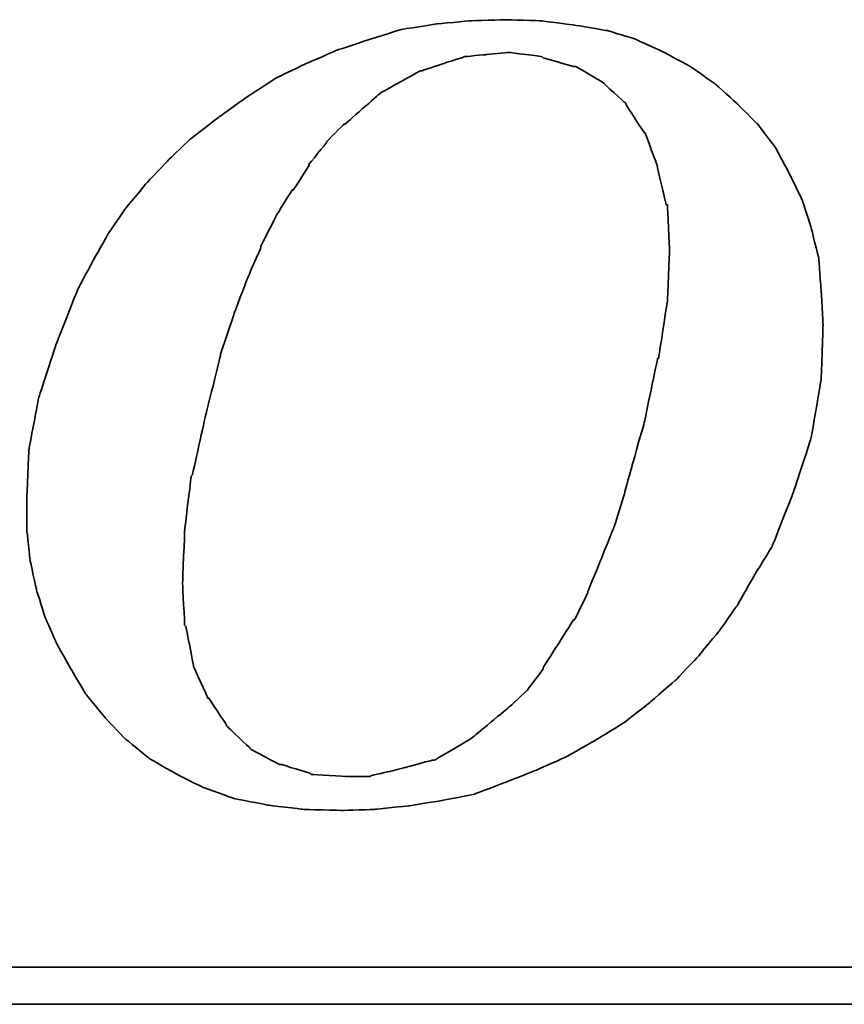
# Model space of a CAD drawing. Header units: millimetres. Extents: x 3 to 347, y 78 to 191.
# Tile 44 of 51: x 271.76 to 274.03, y 108.67 to 111.38. Entities that reach past the tile are written whole.
import ezdxf

# ---------------------------------------------------------------- set-up
doc = ezdxf.new("R2010")
doc.units = ezdxf.units.MM
doc.header["$LTSCALE"] = 0.15
doc.layers.add('DIM', color=4, linetype='CONTINUOUS')
doc.layers.add('layer 1', color=7, linetype='CONTINUOUS')

# ---------------------------------------------------------------- blocks, each defined once
blk = doc.blocks.new('TBI MOTION logo(完整正式版)')
at = {"layer": 'layer 1', "color": 22, "lineweight": 35}
for points, knots in [([(35.79625, -6.98375), (35.79625, -6.98375), (36.23125, -7.43875), (36.23125, -7.43875), (36.23125, -7.43875), (36.23125, -7.43875), (36.75625, -7.87125), (36.75625, -7.87125), (36.75625, -7.87125), (36.75625, -7.87125), (37.33125, -8.20375), (37.33125, -8.20375), (37.33125, -8.20375), (37.33125, -8.20375), (37.95625, -8.51875), (37.95625, -8.51875), (37.95625, -8.51875), (37.95625, -8.51875), (38.62625, -8.75875), (38.62625, -8.75875), (38.62625, -8.75875), (38.62625, -8.75875), (39.37125, -8.90375), (39.37125, -8.90375), (39.37125, -8.90375), (39.37125, -8.90375), (40.14125, -8.99875), (40.14125, -8.99875), (40.14125, -8.99875), (40.14125, -8.99875), (41.02625, -9.02375), (41.02625, -9.02375), (41.02625, -9.02375), (41.02625, -9.02375), (41.74625, -8.99875), (41.74625, -8.99875), (41.74625, -8.99875), (41.74625, -8.99875), (42.46625, -8.92375), (42.46625, -8.92375), (42.46625, -8.92375), (42.46625, -8.92375), (43.21125, -8.80625), (43.21125, -8.80625), (43.21125, -8.80625), (43.21125, -8.80625), (43.93125, -8.66375), (43.93125, -8.66375), (43.93125, -8.66375), (43.93125, -8.66375), (44.62625, -8.39875), (44.62625, -8.39875), (44.62625, -8.39875), (44.62625, -8.39875), (45.29625, -8.13375), (45.29625, -8.13375), (45.29625, -8.13375), (45.29625, -8.13375), (45.94625, -7.84375), (45.94625, -7.84375), (45.94625, -7.84375), (45.94625, -7.84375), (46.61625, -7.46375), (46.61625, -7.46375), (46.61625, -7.46375), (46.61625, -7.46375), (47.24125, -7.07875), (47.24125, -7.07875), (47.24125, -7.07875), (47.24125, -7.07875), (47.81625, -6.62375), (47.81625, -6.62375), (47.81625, -6.62375), (47.81625, -6.62375), (48.36875, -6.14375), (48.36875, -6.14375), (48.36875, -6.14375), (48.36875, -6.14375), (48.84625, -5.64125), (48.84625, -5.64125), (48.84625, -5.64125), (48.84625, -5.64125), (49.32625, -5.06375), (49.32625, -5.06375), (49.32625, -5.06375), (49.32625, -5.06375), (49.71125, -4.51374), (49.71125, -4.51374), (49.71125, -4.51374), (49.71125, -4.51374), (50.09625, -3.83874), (50.09625, -3.83874), (50.09625, -3.83874), (50.09625, -3.83874), (50.48125, -3.21374), (50.48125, -3.21374), (50.48125, -3.21374), (50.48125, -3.21374), (50.96125, -1.99125), (50.96125, -1.99125), (50.96125, -1.99125), (50.96125, -1.99125), (51.34375, -0.81875), (51.34375, -0.81875), (51.34375, -0.81875), (51.34375, -0.81875), (51.56125, 0.45624), (51.56125, 0.45624), (51.56125, 0.45624), (51.56125, 0.45624), (51.60625, 1.67624), (51.60625, 1.67624), (51.60625, 1.67624), (51.60625, 1.67624), (51.56125, 2.44625), (51.56125, 2.44625), (51.56125, 2.44625), (51.56125, 2.44625), (51.51125, 3.14125), (51.51125, 3.14125), (51.51125, 3.14125), (51.51125, 3.14125), (51.34375, 3.81125), (51.34375, 3.81125), (51.34375, 3.81125), (51.34375, 3.81125), (51.15125, 4.41125), (51.15125, 4.41125), (51.15125, 4.41125), (51.15125, 4.41125), (50.86125, 5.01125), (50.86125, 5.01125), (50.86125, 5.01125), (50.86125, 5.01125), (50.55125, 5.58875), (50.55125, 5.58875), (50.55125, 5.58875), (50.55125, 5.58875), (50.16625, 6.09125), (50.16625, 6.09125), (50.16625, 6.09125), (50.16625, 6.09125), (49.71125, 6.54875), (49.71125, 6.54875), (49.71125, 6.54875), (49.71125, 6.54875), (49.23125, 6.98125), (49.23125, 6.98125), (49.23125, 6.98125), (49.23125, 6.98125), (48.67875, 7.36625), (48.67875, 7.36625), (48.67875, 7.36625), (48.67875, 7.36625), (48.10375, 7.67625), (48.10375, 7.67625), (48.10375, 7.67625), (48.10375, 7.67625), (47.48125, 7.96375), (47.48125, 7.96375), (47.48125, 7.96375), (47.48125, 7.96375), (46.85625, 8.15625), (46.85625, 8.15625), (46.85625, 8.15625), (46.85625, 8.15625), (46.13625, 8.27624), (46.13625, 8.27624), (46.13625, 8.27624), (46.13625, 8.27624), (45.39125, 8.37125), (45.39125, 8.37125), (45.39125, 8.37125), (45.39125, 8.37125), (44.62625, 8.39624), (44.62625, 8.39624), (44.62625, 8.39624), (44.62625, 8.39624), (43.83625, 8.37125), (43.83625, 8.37125), (43.83625, 8.37125), (43.83625, 8.37125), (43.09125, 8.30125), (43.09125, 8.30125), (43.09125, 8.30125), (43.09125, 8.30125), (42.32125, 8.18125), (42.32125, 8.18125), (42.32125, 8.18125), (42.32125, 8.18125), (41.62875, 7.96375), (41.62875, 7.96375), (41.62875, 7.96375), (41.62875, 7.96375), (40.90625, 7.72625), (40.90625, 7.72625), (40.90625, 7.72625), (40.90625, 7.72625), (40.23624, 7.43625), (40.23624, 7.43625), (40.23624, 7.43625), (40.23624, 7.43625), (39.54124, 7.10125), (39.54124, 7.10125), (39.54124, 7.10125), (39.54124, 7.10125), (38.91625, 6.69125), (38.91625, 6.69125), (38.91625, 6.69125), (38.91625, 6.69125), (38.31625, 6.26125), (38.31625, 6.26125), (38.31625, 6.26125), (38.31625, 6.26125), (37.69125, 5.78125), (37.69125, 5.78125), (37.69125, 5.78125), (37.69125, 5.78125), (37.18625, 5.30125), (37.18625, 5.30125), (37.18625, 5.30125), (37.18625, 5.30125), (36.70625, 4.79624), (36.70625, 4.79624), (36.70625, 4.79624), (36.70625, 4.79624), (36.23125, 4.22125), (36.23125, 4.22125), (36.23125, 4.22125), (36.23125, 4.22125), (35.87124, 3.69375), (35.87124, 3.69375), (35.87124, 3.69375), (35.87124, 3.69375), (35.53125, 3.09125), (35.53125, 3.09125), (35.53125, 3.09125), (35.53125, 3.09125), (35.19875, 2.47125), (35.19875, 2.47125), (35.19875, 2.47125), (35.19875, 2.47125), (34.71625, 1.24625), (34.71625, 1.24625), (34.71625, 1.24625), (34.71625, 1.24625), (34.33125, 0.06874), (34.33125, 0.06874), (34.33125, 0.06874), (34.33125, 0.06874), (34.11625, -1.07875), (34.11625, -1.07875), (34.11625, -1.07875), (34.11625, -1.07875), (34.07125, -2.15875), (34.07125, -2.15875), (34.07125, -2.15875), (34.07125, -2.15875), (34.07125, -2.85375), (34.07125, -2.85375), (34.07125, -2.85375), (34.07125, -2.85375), (34.14125, -3.50375), (34.14125, -3.50375), (34.14125, -3.50375), (34.14125, -3.50375), (34.28625, -4.17375), (34.28625, -4.17375), (34.28625, -4.17375), (34.28625, -4.17375), (34.47625, -4.77624), (34.47625, -4.77624), (34.47625, -4.77624), (34.47625, -4.77624), (34.71625, -5.32625), (34.71625, -5.32625), (34.71625, -5.32625), (34.71625, -5.32625), (35.05375, -5.92875), (35.05375, -5.92875), (35.05375, -5.92875), (35.05375, -5.92875), (35.36375, -6.45375), (35.36375, -6.45375), (35.36375, -6.45375), (35.36375, -6.45375), (35.79625, -6.98375), (35.79625, -6.98375)], [0, 0, 0, 0, 0.01388889, 0.01388889, 0.01388889, 0.0138889, 0.02777778, 0.02777778, 0.02777778, 0.02777779, 0.04166667, 0.04166667, 0.04166667, 0.04166668, 0.05555556, 0.05555556, 0.05555556, 0.05555557, 0.06944444, 0.06944444, 0.06944444, 0.06944445, 0.08333333, 0.08333333, 0.08333333, 0.08333334, 0.09722222, 0.09722222, 0.09722222, 0.09722223, 0.11111111, 0.11111111, 0.11111111, 0.11111112, 0.125, 0.125, 0.125, 0.12500001, 0.13888889, 0.13888889, 0.13888889, 0.1388889, 0.15277778, 0.15277778, 0.15277778, 0.15277779, 0.16666667, 0.16666667, 0.16666667, 0.16666668, 0.18055556, 0.18055556, 0.18055556, 0.18055557, 0.19444444, 0.19444444, 0.19444444, 0.19444445, 0.20833333, 0.20833333, 0.20833333, 0.20833334, 0.22222222, 0.22222222, 0.22222222, 0.22222223, 0.23611111, 0.23611111, 0.23611111, 0.23611112, 0.25, 0.25, 0.25, 0.25000001, 0.26388889, 0.26388889, 0.26388889, 0.2638889, 0.27777778, 0.27777778, 0.27777778, 0.27777779, 0.29166667, 0.29166667, 0.29166667, 0.29166668, 0.30555556, 0.30555556, 0.30555556, 0.30555557, 0.31944444, 0.31944444, 0.31944444, 0.31944445, 0.33333333, 0.33333333, 0.33333333, 0.33333334, 0.34722222, 0.34722222, 0.34722222, 0.34722223, 0.36111111, 0.36111111, 0.36111111, 0.36111112, 0.375, 0.375, 0.375, 0.37500001, 0.38888889, 0.38888889, 0.38888889, 0.3888889, 0.40277778, 0.40277778, 0.40277778, 0.40277779, 0.41666667, 0.41666667, 0.41666667, 0.41666668, 0.43055556, 0.43055556, 0.43055556, 0.43055557, 0.44444444, 0.44444444, 0.44444444, 0.44444445, 0.45833333, 0.45833333, 0.45833333, 0.45833334, 0.47222222, 0.47222222, 0.47222222, 0.47222223, 0.48611111, 0.48611111, 0.48611111, 0.48611112, 0.5, 0.5, 0.5, 0.50000001, 0.51388889, 0.51388889, 0.51388889, 0.5138889, 0.52777778, 0.52777778, 0.52777778, 0.52777779, 0.54166667, 0.54166667, 0.54166667, 0.54166668, 0.55555556, 0.55555556, 0.55555556, 0.55555557, 0.56944444, 0.56944444, 0.56944444, 0.56944445, 0.58333333, 0.58333333, 0.58333333, 0.58333334, 0.59722222, 0.59722222, 0.59722222, 0.59722223, 0.61111111, 0.61111111, 0.61111111, 0.61111112, 0.625, 0.625, 0.625, 0.62500001, 0.63888889, 0.63888889, 0.63888889, 0.6388889, 0.65277778, 0.65277778, 0.65277778, 0.65277779, 0.66666667, 0.66666667, 0.66666667, 0.66666668, 0.68055556, 0.68055556, 0.68055556, 0.68055557, 0.69444444, 0.69444444, 0.69444444, 0.69444445, 0.70833333, 0.70833333, 0.70833333, 0.70833334, 0.72222222, 0.72222222, 0.72222222, 0.72222223, 0.73611111, 0.73611111, 0.73611111, 0.73611112, 0.75, 0.75, 0.75, 0.75000001, 0.76388889, 0.76388889, 0.76388889, 0.7638889, 0.77777778, 0.77777778, 0.77777778, 0.77777779, 0.79166667, 0.79166667, 0.79166667, 0.79166668, 0.80555556, 0.80555556, 0.80555556, 0.80555557, 0.81944444, 0.81944444, 0.81944444, 0.81944445, 0.83333333, 0.83333333, 0.83333333, 0.83333334, 0.84722222, 0.84722222, 0.84722222, 0.84722223, 0.86111111, 0.86111111, 0.86111111, 0.86111112, 0.875, 0.875, 0.875, 0.87500001, 0.88888889, 0.88888889, 0.88888889, 0.8888889, 0.90277778, 0.90277778, 0.90277778, 0.90277779, 0.91666667, 0.91666667, 0.91666667, 0.91666668, 0.93055556, 0.93055556, 0.93055556, 0.93055557, 0.94444444, 0.94444444, 0.94444444, 0.94444445, 0.95833333, 0.95833333, 0.95833333, 0.95833334, 0.97222222, 0.97222222, 0.97222222, 0.97222223, 0.98611111, 0.98611111, 0.98611111, 0.98611112, 1, 1, 1, 1]), ([(38.33875, 1.03124), (38.33875, 1.03124), (38.62625, 1.89625), (38.62625, 1.89625), (38.62625, 1.89625), (38.62625, 1.89625), (38.91625, 2.66375), (38.91625, 2.66375), (38.91625, 2.66375), (38.91625, 2.66375), (39.22625, 3.38125), (39.22625, 3.38125), (39.22625, 3.38125), (39.22625, 3.38125), (39.22625, 3.40624), (39.22625, 3.40624), (39.22625, 3.40624), (39.22625, 3.40624), (39.56124, 4.07624), (39.56124, 4.07624), (39.56124, 4.07624), (39.56124, 4.07624), (39.92125, 4.65125), (39.92125, 4.65125), (39.92125, 4.65125), (39.92125, 4.65125), (39.94625, 4.65125), (39.94625, 4.65125), (39.94625, 4.65125), (39.94625, 4.65125), (40.28125, 5.17875), (40.28125, 5.17875), (40.28125, 5.17875), (40.28125, 5.17875), (40.28125, 5.20375), (40.28125, 5.20375), (40.28125, 5.20375), (40.28125, 5.20375), (40.66875, 5.68625), (40.66875, 5.68625), (40.66875, 5.68625), (40.66875, 5.68625), (40.66875, 5.70625), (40.66875, 5.70625), (40.66875, 5.70625), (40.66875, 5.70625), (41.05124, 6.09125), (41.05124, 6.09125), (41.05124, 6.09125), (41.05124, 6.09125), (41.07625, 6.09125), (41.07625, 6.09125), (41.07625, 6.09125), (41.07625, 6.09125), (41.84125, 6.76625), (41.84125, 6.76625), (41.84125, 6.76625), (41.84125, 6.76625), (41.86625, 6.78625), (41.86625, 6.78625), (41.86625, 6.78625), (41.86625, 6.78625), (42.73125, 7.26624), (42.73125, 7.26624), (42.73125, 7.26624), (42.73125, 7.26624), (42.75625, 7.26624), (42.75625, 7.26624), (42.75625, 7.26624), (42.75625, 7.26624), (43.18625, 7.41125), (43.18625, 7.41125), (43.18625, 7.41125), (43.18625, 7.41125), (43.64125, 7.55625), (43.64125, 7.55625), (43.64125, 7.55625), (43.64125, 7.55625), (43.66625, 7.55625), (43.66625, 7.55625), (43.66625, 7.55625), (43.66625, 7.55625), (43.69125, 7.58124), (43.69125, 7.58124), (43.69125, 7.58124), (43.69125, 7.58124), (44.19125, 7.62625), (44.19125, 7.62625), (44.19125, 7.62625), (44.19125, 7.62625), (44.67125, 7.67625), (44.67125, 7.67625), (44.67125, 7.67625), (44.67125, 7.67625), (44.69625, 7.67625), (44.69625, 7.67625), (44.69625, 7.67625), (44.69625, 7.67625), (45.41875, 7.58124), (45.41875, 7.58124), (45.41875, 7.58124), (45.41875, 7.58124), (45.44125, 7.55625), (45.44125, 7.55625), (45.44125, 7.55625), (45.44125, 7.55625), (46.11125, 7.36625), (46.11125, 7.36625), (46.11125, 7.36625), (46.11125, 7.36625), (46.13625, 7.36625), (46.13625, 7.36625), (46.13625, 7.36625), (46.13625, 7.36625), (46.15875, 7.36625), (46.15875, 7.36625), (46.15875, 7.36625), (46.15875, 7.36625), (46.73625, 7.02624), (46.73625, 7.02624), (46.73625, 7.02624), (46.73625, 7.02624), (46.76125, 7.00624), (46.76125, 7.00624), (46.76125, 7.00624), (46.76125, 7.00624), (47.24125, 6.57124), (47.24125, 6.57124), (47.24125, 6.57124), (47.24125, 6.57124), (47.26625, 6.54875), (47.26625, 6.54875), (47.26625, 6.54875), (47.26625, 6.54875), (47.26625, 6.52375), (47.26625, 6.52375), (47.26625, 6.52375), (47.26625, 6.52375), (47.67375, 5.89875), (47.67375, 5.89875), (47.67375, 5.89875), (47.67375, 5.89875), (47.69625, 5.89875), (47.69625, 5.89875), (47.69625, 5.89875), (47.69625, 5.89875), (47.69625, 5.87625), (47.69625, 5.87625), (47.69625, 5.87625), (47.69625, 5.87625), (47.96125, 5.15625), (47.96125, 5.15625), (47.96125, 5.15625), (47.96125, 5.15625), (47.96125, 5.13125), (47.96125, 5.13125), (47.96125, 5.13125), (47.96125, 5.13125), (48.15125, 4.31875), (48.15125, 4.31875), (48.15125, 4.31875), (48.15125, 4.31875), (48.17625, 4.31875), (48.17625, 4.31875), (48.17625, 4.31875), (48.17625, 4.31875), (48.17625, 4.29125), (48.17625, 4.29125), (48.17625, 4.29125), (48.17625, 4.29125), (48.22625, 3.33125), (48.22625, 3.33125), (48.22625, 3.33125), (48.22625, 3.33125), (48.22625, 3.30875), (48.22625, 3.30875), (48.22625, 3.30875), (48.22625, 3.30875), (48.17625, 2.20624), (48.17625, 2.20624), (48.17625, 2.20624), (48.17625, 2.20624), (48.17625, 2.18124), (48.17625, 2.18124), (48.17625, 2.18124), (48.17625, 2.18124), (47.98375, 0.93624), (47.98375, 0.93624), (47.98375, 0.93624), (47.98375, 0.93624), (47.96125, 0.93624), (47.96125, 0.93624), (47.96125, 0.93624), (47.96125, 0.93624), (47.67375, -0.45874), (47.67375, -0.45874), (47.67375, -0.45874), (47.67375, -0.45874), (47.24125, -1.99125), (47.24125, -1.99125), (47.24125, -1.99125), (47.24125, -1.99125), (47.24125, -2.01874), (47.24125, -2.01874), (47.24125, -2.01874), (47.24125, -2.01874), (47.00125, -2.78375), (47.00125, -2.78375), (47.00125, -2.78375), (47.00125, -2.78375), (46.71125, -3.50375), (46.71125, -3.50375), (46.71125, -3.50375), (46.71125, -3.50375), (46.42625, -4.19875), (46.42625, -4.19875), (46.42625, -4.19875), (46.42625, -4.19875), (46.42625, -4.22375), (46.42625, -4.22375), (46.42625, -4.22375), (46.42625, -4.22375), (46.13625, -4.82374), (46.13625, -4.82374), (46.13625, -4.82374), (46.13625, -4.82374), (46.11125, -4.82374), (46.11125, -4.82374), (46.11125, -4.82374), (46.11125, -4.82374), (45.77625, -5.35125), (45.77625, -5.35125), (45.77625, -5.35125), (45.77625, -5.35125), (45.44125, -5.87875), (45.44125, -5.87875), (45.44125, -5.87875), (45.44125, -5.87875), (45.44125, -5.90375), (45.44125, -5.90375), (45.44125, -5.90375), (45.44125, -5.90375), (45.10625, -6.35875), (45.10625, -6.35875), (45.10625, -6.35875), (45.10625, -6.35875), (45.08125, -6.38375), (45.08125, -6.38375), (45.08125, -6.38375), (45.08125, -6.38375), (44.69625, -6.74375), (44.69625, -6.74375), (44.69625, -6.74375), (44.69625, -6.74375), (43.88375, -7.41625), (43.88375, -7.41625), (43.88375, -7.41625), (43.88375, -7.41625), (43.85625, -7.43875), (43.85625, -7.43875), (43.85625, -7.43875), (43.85625, -7.43875), (43.04125, -7.91875), (43.04125, -7.91875), (43.04125, -7.91875), (43.04125, -7.91875), (43.01625, -7.91875), (43.01625, -7.91875), (43.01625, -7.91875), (43.01625, -7.91875), (42.99625, -7.91875), (42.99625, -7.91875), (42.99625, -7.91875), (42.99625, -7.91875), (42.08125, -8.15875), (42.08125, -8.15875), (42.08125, -8.15875), (42.08125, -8.15875), (41.65125, -8.25625), (41.65125, -8.25625), (41.65125, -8.25625), (41.65125, -8.25625), (41.62875, -8.27875), (41.62875, -8.27875), (41.62875, -8.27875), (41.62875, -8.27875), (41.60125, -8.27875), (41.60125, -8.27875), (41.60125, -8.27875), (41.60125, -8.27875), (41.12125, -8.27875), (41.12125, -8.27875), (41.12125, -8.27875), (41.12125, -8.27875), (40.35624, -8.23125), (40.35624, -8.23125), (40.35624, -8.23125), (40.35624, -8.23125), (40.33125, -8.23125), (40.33125, -8.23125), (40.33125, -8.23125), (40.33125, -8.23125), (40.30625, -8.20375), (40.30625, -8.20375), (40.30625, -8.20375), (40.30625, -8.20375), (39.68375, -8.01375), (39.68375, -8.01375), (39.68375, -8.01375), (39.68375, -8.01375), (39.66124, -8.01375), (39.66124, -8.01375), (39.66124, -8.01375), (39.66124, -8.01375), (39.63625, -8.01375), (39.63625, -8.01375), (39.63625, -8.01375), (39.63625, -8.01375), (39.01125, -7.67875), (39.01125, -7.67875), (39.01125, -7.67875), (39.01125, -7.67875), (38.98875, -7.65375), (38.98875, -7.65375), (38.98875, -7.65375), (38.98875, -7.65375), (38.48625, -7.17375), (38.48625, -7.17375), (38.48625, -7.17375), (38.48625, -7.17375), (38.45875, -7.14875), (38.45875, -7.14875), (38.45875, -7.14875), (38.45875, -7.14875), (38.45875, -7.12875), (38.45875, -7.12875), (38.45875, -7.12875), (38.45875, -7.12875), (38.07625, -6.54875), (38.07625, -6.54875), (38.07625, -6.54875), (38.07625, -6.54875), (38.05125, -6.54875), (38.05125, -6.54875), (38.05125, -6.54875), (38.05125, -6.54875), (38.05125, -6.52875), (38.05125, -6.52875), (38.05125, -6.52875), (38.05125, -6.52875), (37.74125, -5.85375), (37.74125, -5.85375), (37.74125, -5.85375), (37.74125, -5.85375), (37.74125, -5.82875), (37.74125, -5.82875), (37.74125, -5.82875), (37.74125, -5.82875), (37.57375, -4.96875), (37.57375, -4.96875), (37.57375, -4.96875), (37.57375, -4.96875), (37.54625, -4.94375), (37.54625, -4.94375), (37.54625, -4.94375), (37.54625, -4.94375), (37.50125, -4.03375), (37.50125, -4.03375), (37.50125, -4.03375), (37.50125, -4.03375), (37.50125, -4.00875), (37.50125, -4.00875), (37.50125, -4.00875), (37.50125, -4.00875), (37.54625, -2.85375), (37.54625, -2.85375), (37.54625, -2.85375), (37.54625, -2.85375), (37.69125, -1.65875), (37.69125, -1.65875), (37.69125, -1.65875), (37.69125, -1.65875), (37.71624, -1.63375), (37.71624, -1.63375), (37.71624, -1.63375), (37.71624, -1.63375), (38.00375, -0.33875), (38.00375, -0.33875), (38.00375, -0.33875), (38.00375, -0.33875), (38.33875, 1.00624), (38.33875, 1.00624), (38.33875, 1.00624), (38.33875, 1.00624), (38.33875, 1.03124), (38.33875, 1.03124)], [0, 0, 0, 0, 0.01010101, 0.01010101, 0.01010101, 0.01010102, 0.02020202, 0.02020202, 0.02020202, 0.02020203, 0.03030303, 0.03030303, 0.03030303, 0.03030304, 0.04040404, 0.04040404, 0.04040404, 0.04040405, 0.05050505, 0.05050505, 0.05050505, 0.05050506, 0.06060606, 0.06060606, 0.06060606, 0.06060607, 0.07070707, 0.07070707, 0.07070707, 0.07070708, 0.08080808, 0.08080808, 0.08080808, 0.08080809, 0.09090909, 0.09090909, 0.09090909, 0.0909091, 0.1010101, 0.1010101, 0.1010101, 0.10101011, 0.11111111, 0.11111111, 0.11111111, 0.11111112, 0.12121212, 0.12121212, 0.12121212, 0.12121213, 0.13131313, 0.13131313, 0.13131313, 0.13131314, 0.14141414, 0.14141414, 0.14141414, 0.14141415, 0.15151515, 0.15151515, 0.15151515, 0.15151516, 0.16161616, 0.16161616, 0.16161616, 0.16161617, 0.17171717, 0.17171717, 0.17171717, 0.17171718, 0.18181818, 0.18181818, 0.18181818, 0.18181819, 0.19191919, 0.19191919, 0.19191919, 0.1919192, 0.2020202, 0.2020202, 0.2020202, 0.20202021, 0.21212121, 0.21212121, 0.21212121, 0.21212122, 0.22222222, 0.22222222, 0.22222222, 0.22222223, 0.23232323, 0.23232323, 0.23232323, 0.23232324, 0.24242424, 0.24242424, 0.24242424, 0.24242425, 0.25252525, 0.25252525, 0.25252525, 0.25252526, 0.26262626, 0.26262626, 0.26262626, 0.26262627, 0.27272727, 0.27272727, 0.27272727, 0.27272728, 0.28282828, 0.28282828, 0.28282828, 0.28282829, 0.29292929, 0.29292929, 0.29292929, 0.2929293, 0.3030303, 0.3030303, 0.3030303, 0.30303031, 0.31313131, 0.31313131, 0.31313131, 0.31313132, 0.32323232, 0.32323232, 0.32323232, 0.32323233, 0.33333333, 0.33333333, 0.33333333, 0.33333334, 0.34343434, 0.34343434, 0.34343434, 0.34343435, 0.35353535, 0.35353535, 0.35353535, 0.35353536, 0.36363636, 0.36363636, 0.36363636, 0.36363637, 0.37373737, 0.37373737, 0.37373737, 0.37373738, 0.38383838, 0.38383838, 0.38383838, 0.38383839, 0.39393939, 0.39393939, 0.39393939, 0.3939394, 0.4040404, 0.4040404, 0.4040404, 0.40404041, 0.41414141, 0.41414141, 0.41414141, 0.41414142, 0.42424242, 0.42424242, 0.42424242, 0.42424243, 0.43434343, 0.43434343, 0.43434343, 0.43434344, 0.44444444, 0.44444444, 0.44444444, 0.44444445, 0.45454545, 0.45454545, 0.45454545, 0.45454546, 0.46464646, 0.46464646, 0.46464646, 0.46464647, 0.47474747, 0.47474747, 0.47474747, 0.47474748, 0.48484848, 0.48484848, 0.48484848, 0.48484849, 0.49494949, 0.49494949, 0.49494949, 0.4949495, 0.50505051, 0.50505051, 0.50505051, 0.50505052, 0.51515152, 0.51515152, 0.51515152, 0.51515153, 0.52525253, 0.52525253, 0.52525253, 0.52525254, 0.53535354, 0.53535354, 0.53535354, 0.53535355, 0.54545455, 0.54545455, 0.54545455, 0.54545456, 0.55555556, 0.55555556, 0.55555556, 0.55555557, 0.56565657, 0.56565657, 0.56565657, 0.56565658, 0.57575758, 0.57575758, 0.57575758, 0.57575759, 0.58585859, 0.58585859, 0.58585859, 0.5858586, 0.5959596, 0.5959596, 0.5959596, 0.59595961, 0.60606061, 0.60606061, 0.60606061, 0.60606062, 0.61616162, 0.61616162, 0.61616162, 0.61616163, 0.62626263, 0.62626263, 0.62626263, 0.62626264, 0.63636364, 0.63636364, 0.63636364, 0.63636365, 0.64646465, 0.64646465, 0.64646465, 0.64646466, 0.65656566, 0.65656566, 0.65656566, 0.65656567, 0.66666667, 0.66666667, 0.66666667, 0.66666668, 0.67676768, 0.67676768, 0.67676768, 0.67676769, 0.68686869, 0.68686869, 0.68686869, 0.6868687, 0.6969697, 0.6969697, 0.6969697, 0.69696971, 0.70707071, 0.70707071, 0.70707071, 0.70707072, 0.71717172, 0.71717172, 0.71717172, 0.71717173, 0.72727273, 0.72727273, 0.72727273, 0.72727274, 0.73737374, 0.73737374, 0.73737374, 0.73737375, 0.74747475, 0.74747475, 0.74747475, 0.74747476, 0.75757576, 0.75757576, 0.75757576, 0.75757577, 0.76767677, 0.76767677, 0.76767677, 0.76767678, 0.77777778, 0.77777778, 0.77777778, 0.77777779, 0.78787879, 0.78787879, 0.78787879, 0.7878788, 0.7979798, 0.7979798, 0.7979798, 0.79797981, 0.80808081, 0.80808081, 0.80808081, 0.80808082, 0.81818182, 0.81818182, 0.81818182, 0.81818183, 0.82828283, 0.82828283, 0.82828283, 0.82828284, 0.83838384, 0.83838384, 0.83838384, 0.83838385, 0.84848485, 0.84848485, 0.84848485, 0.84848486, 0.85858586, 0.85858586, 0.85858586, 0.85858587, 0.86868687, 0.86868687, 0.86868687, 0.86868688, 0.87878788, 0.87878788, 0.87878788, 0.87878789, 0.88888889, 0.88888889, 0.88888889, 0.8888889, 0.8989899, 0.8989899, 0.8989899, 0.89898991, 0.90909091, 0.90909091, 0.90909091, 0.90909092, 0.91919192, 0.91919192, 0.91919192, 0.91919193, 0.92929293, 0.92929293, 0.92929293, 0.92929294, 0.93939394, 0.93939394, 0.93939394, 0.93939395, 0.94949495, 0.94949495, 0.94949495, 0.94949496, 0.95959596, 0.95959596, 0.95959596, 0.95959597, 0.96969697, 0.96969697, 0.96969697, 0.96969698, 0.97979798, 0.97979798, 0.97979798, 0.97979799, 0.98989899, 0.98989899, 0.98989899, 0.989899, 1, 1, 1, 1]), ([(75.90875, -9.47875), (75.90875, -9.47875), (75.90875, -12.28625), (75.90875, -12.28625), (75.90875, -12.28625), (75.90875, -12.28625), (75.90875, -12.47875), (75.90875, -12.47875), (75.90875, -12.47875), (75.90875, -12.47875), (75.71625, -12.47875), (75.71625, -12.47875), (75.71625, -12.47875), (75.71625, -12.47875), (-88.32875, -12.47875), (-88.32875, -12.47875), (-88.32875, -12.47875), (-88.32875, -12.47875), (-88.32875, -13.29375), (-88.32875, -13.29375), (-88.32875, -13.29375), (-88.32875, -13.29375), (82.89125, -13.29375), (82.89125, -13.29375), (82.89125, -13.29375), (82.89125, -13.29375), (75.90875, -9.47875), (75.90875, -9.47875)], [0, 0, 0, 0, 0.14285714, 0.14285714, 0.14285714, 0.14285715, 0.28571429, 0.28571429, 0.28571429, 0.2857143, 0.42857143, 0.42857143, 0.42857143, 0.42857144, 0.57142857, 0.57142857, 0.57142857, 0.57142858, 0.71428571, 0.71428571, 0.71428571, 0.71428572, 0.85714286, 0.85714286, 0.85714286, 0.85714287, 1, 1, 1, 1])]:
    blk.add_open_spline(points, degree=3, knots=knots, dxfattribs=at)

msp = doc.modelspace()

# ---------------------------------------------------------------- block references
at = {"layer": 'DIM', "color": 0, "xscale": 0.1250977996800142, "yscale": 0.1250977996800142, "zscale": 0.1250977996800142}
msp.add_blockref('TBI MOTION logo(完整正式版)', (267.5163, 110.3289), dxfattribs=at)

doc.saveas('drawing.dxf')
